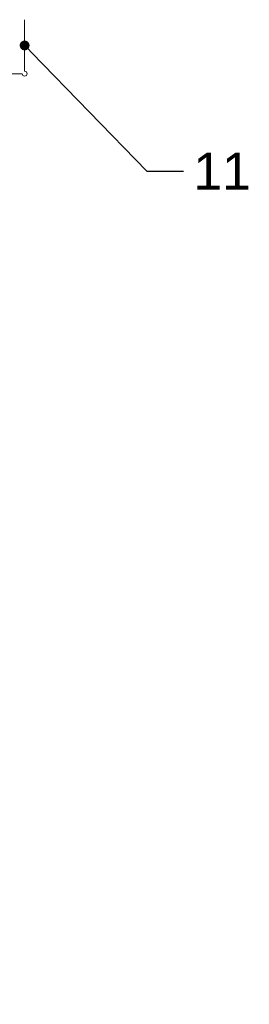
# Model space of a CAD drawing. Header units: millimetres. Extents: x 2264 to 5084, y 1145 to 2026.
# Tile 6 of 12: x 2851 to 2944, y 1145 to 1546. Entities that reach past the tile are written whole.
import ezdxf
from ezdxf import colors
from ezdxf.entities.mleader import LeaderData, LeaderLine
from ezdxf.math import Vec2, Vec3

# ---------------------------------------------------------------- set-up
doc = ezdxf.new("R2010")
doc.units = ezdxf.units.MM
doc.layers.add('_RIGIPS AKCESORIA', color=7, linetype='Continuous', lineweight=18)
doc.layers.add('_RIGIPS PROFIL', color=7, linetype='Continuous', lineweight=9)
doc.styles.get("Standard").update_dxf_attribs({"font": 'arial.ttf'})

# ---------------------------------------------------------------- blocks, each defined once
blk = doc.blocks.new('naroznik')
at = {"layer": '_RIGIPS AKCESORIA'}
for p, q in [((429.5, 69.65), (429.5, 90.65)), ((430.5, 91.65), (451.5, 91.65))]:
    blk.add_line(p, q, dxfattribs=at)
blk.add_arc((429.5, 91.65), 1, 0, 270, dxfattribs=at)
blk = doc.blocks.new('_Dot')
at = {"color": 0, "linetype": 'ByBlock', "lineweight": -2}
blk.add_line((-0.5, 0), (-1, 0), dxfattribs=at)
at = {"color": 0, "linetype": 'ByBlock', "const_width": 0.5}
blk.add_lwpolyline([(-0.25, 0, 1), (0.25, 0, 1)], format="xyb", close=True, dxfattribs=at)

msp = doc.modelspace()

# ---------------------------------------------------------------- block references
at = {"layer": '_RIGIPS AKCESORIA', "xscale": -1, "rotation": 270}
msp.add_blockref('naroznik', (2760.995, 1094.493), dxfattribs=at)

# ---------------------------------------------------------------- texts
at = {"layer": '_RIGIPS PROFIL', "insert": (2292.18, 1390.637), "char_height": 12.5, "attachment_point": 1}
msp.add_mtext_dynamic_manual_height_columns('{\\fArial|b1|i0|c238|p34;Materiał:\\P}1. Płyta sufitowa Rigips CASOPRANO lub GYPTONE\\P2. Profil Rigips QUICK-LOCK T24 lub T15\\P3. Wieszak do sufitów podwieszanych kasetonowych Rigips\\P4. Profil przyścienny\\P5. Opłytowienie z płyty gipsowo-kartonowej Rigips RIGIMETR (4PRO)\\P6. Profil sufitowy Rigips CD 60 ULTRASTIL - główny\\P7. Profil sufitowy Rigips CD 60 ULTRASTIL  - nośny\\P8. Łącznik krzyżowy\\P9. Wieszak obrotowy\\P10. Profil poziomy Rigips UD30 ULTRASTIL\\P11. Narożnik aluminiowy Rigips', width=1306.57762, gutter_width=12.5, heights=[0], dxfattribs=at)

# ---------------------------------------------------------------- leaders
at = {"layer": '_RIGIPS PROFIL'}
ml = msp.add_multileader_mtext('Standard', dxfattribs=at)
ml.set_content('11', color=256)
ml.set_leader_properties()
ml.set_arrow_properties(name='DOT')
ml.build(insert=Vec2(0, 0))
ml.multileader.update_dxf_attribs({"dogleg_length": 15})
ctx = ml.context
ctx.base_point, ctx.char_height, ctx.landing_gap_size, ctx.plane_origin = Vec3(2917.374, 1484.264), 15, 4, Vec3(2850.7, 1535.939)
notes = []
notes.append((ctx, [(0, (1, 1, 0), (2902.374, 1484.264), (1, 0), 15, [(0, [(2852.65, 1535.494)], 0, [])])]))
ctx.mtext.insert, ctx.mtext.flow_direction = Vec3(2921.374, 1491.764), 5
for ctx, leaders in notes:
    for number, flags, end, landing, length, lines in leaders:
        leader = LeaderData()
        leader.index, (leader.has_last_leader_line, leader.has_dogleg_vector, leader.attachment_direction) = number, flags
        leader.last_leader_point, leader.dogleg_vector, leader.dogleg_length = Vec3(end), Vec3(landing), length
        for number, points, colour, breaks in lines:
            line = LeaderLine()
            line.index, line.vertices, line.color, line.breaks = number, Vec3.list(points), colors.encode_raw_color(colour), breaks
            leader.lines.append(line)
        ctx.leaders.append(leader)

doc.saveas('drawing.dxf')
